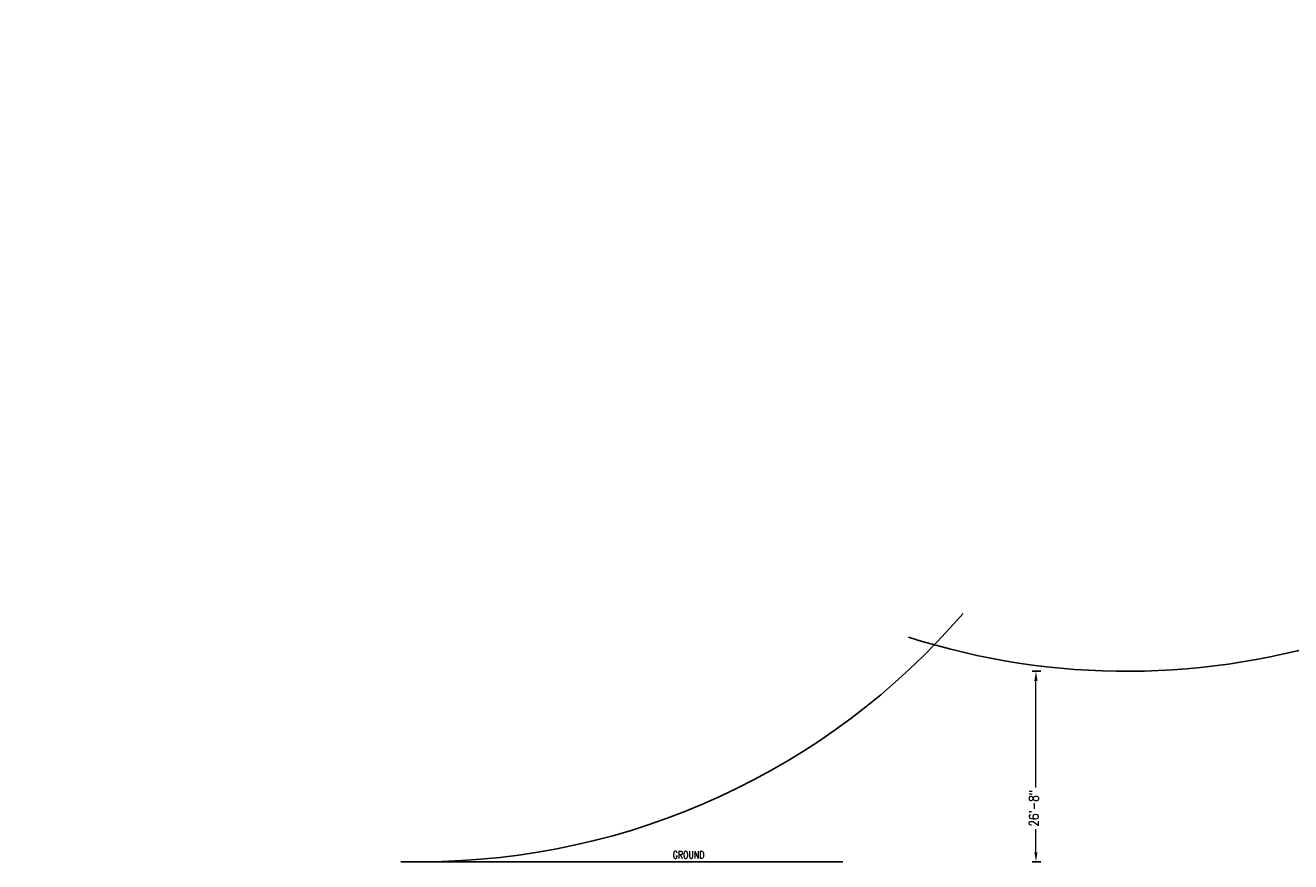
# Model space of a CAD drawing. Header units: inches. Extents: x -21414 to 10640, y -3342 to 4565.
# Tile 2 of 7: x -2027 to 98, y 0 to 1406. Entities that reach past the tile are written whole.
import ezdxf
from ezdxf import colors
from ezdxf.entities.mleader import LeaderData, LeaderLine
from ezdxf.math import Vec2, Vec3

# ---------------------------------------------------------------- set-up
doc = ezdxf.new("R2010")
doc.units = ezdxf.units.IN
doc.header["$MEASUREMENT"] = 0
doc.layers.get('Defpoints').update_dxf_attribs({"color": 6})
for name, color, linetype, lineweight in [('E-ANNO-DIMS', 1, 'Continuous', 9), ('E-GRND-CIRC', 4, 'Continuous', 50), ('G-Anno-Std-Scrn', 8, 'Continuous', 35), ('G-Bgrd-Std-Scrn', 250, 'Continuous', 35)]:
    doc.layers.add(name, color=color, linetype=linetype, lineweight=lineweight)
doc.styles.add('Annotative', font='romans.shx', dxfattribs={"width": 0.8, "height": 0.125})
doc.dimstyles.new('Annotative', dxfattribs={"dimscale": 0, "dimtxt": 0.125, "dimasz": 0.125, "dimexe": 0.0625, "dimexo": 0.03125, "dimgap": 0.03125, "dimtad": 1, "dimdec": 3, "dimzin": 3, "dimdsep": 46, "dimlunit": 4, "dimtxsty": 'Annotative', "dimcen": 0.09, "dimclrd": 256, "dimclrt": 2, "dimazin": 2, "dimtfac": 1, "dimtdec": 3, "dimtmove": 1, "dimatfit": 3, "dimfxl": 1, "dimtfill": 1, "dimfrac": 2, "dimtolj": 1, "dimtzin": 0, "dimlwd": -1, "dimarcsym": 0})

# ---------------------------------------------------------------- blocks, each defined once
blk = doc.blocks.new('*D15')
at = {"layer": 'Defpoints', "color": 0, "lineweight": -3, "transparency": 16777216}
for p in [(-340.3, 320), (-329.9, 320), (-340.3, 0)]:
    blk.add_point(p, dxfattribs=at)
at = {"layer": 'E-ANNO-DIMS', "color": 0, "lineweight": -2, "transparency": 16777216}
for p, q in [((-336.3, 320), (-321.9, 320)), ((-336.3, 0), (-321.9, 0))]:
    blk.add_line(p, q, dxfattribs=at)
at = {"layer": 'E-ANNO-DIMS', "transparency": 16777216}
blk.add_line((-329.9, 16), (-329.9, 304), dxfattribs=at)
at = {"layer": 'E-ANNO-DIMS', "lineweight": -3, "transparency": 16777216}
for points in [[(-332.5, 304), (-327.2, 304), (-329.9, 320)], [(-332.5, 16), (-327.2, 16), (-329.9, 0)]]:
    blk.add_solid(points, dxfattribs=at)
at = {"layer": 'E-ANNO-DIMS', "color": 2, "lineweight": -3, "transparency": 16777216, "insert": (-333.3, 89.8), "char_height": 16, "attachment_point": 5, "rotation": 90, "style": 'Annotative', "bg_fill": 3, "box_fill_scale": 1.25, "bg_fill_color": 256, "bg_fill_true_color": 13158600, "bg_fill_transparency": 0}
blk.add_mtext('\\A1;26\'-8"', dxfattribs=at)

msp = doc.modelspace()

# ---------------------------------------------------------------- linework, layer by layer
at = {"layer": 'E-GRND-CIRC', "lineweight": -3}
for centre, start, end in [((-1361.8444, 1199.9988), 270.0804145, 319.2891924), ((-177, 1519.9856), 252.202193, 288.3591088)]:
    msp.add_arc(centre, 1200, start, end, dxfattribs=at)
at = {"layer": 'G-Bgrd-Std-Scrn', "lineweight": -3}
msp.add_line((-654, 0), (-1396.8308, 0), dxfattribs=at)

# ---------------------------------------------------------------- leaders
at = {"layer": 'G-Anno-Std-Scrn', "lineweight": -3}
ml = msp.add_multileader_mtext('Standard', dxfattribs=at)
ml.set_content('GROUND', color=256, style='Annotative')
ml.set_leader_properties()
ml.build(insert=Vec2(0, 0))
ml.multileader.update_dxf_attribs({"text_right_attachment_type": 3, "dogleg_length": 0.36, "arrow_head_size": 9, "scale": 96})
ctx = ml.context
ctx.base_point, ctx.scale, ctx.char_height, ctx.arrow_head_size, ctx.landing_gap_size, ctx.plane_origin = Vec3(-259.9792, 2408.2969), 96, 12, 9, 4.32, Vec3(-237.2141, 2543.9606)
ctx.right_attachment, ctx.text_align_type = 3, 2
notes = []
notes.append((ctx, [(0, (0, 0, 0), (0, 0), (1, 0), 1, [])]))
ctx.mtext.insert, ctx.mtext.width, ctx.mtext.alignment, ctx.mtext.flow_direction = Vec3(-199.4306, 2414.2969), 98.887978, 3, 5
ml = msp.add_multileader_mtext('Standard', dxfattribs=at)
ml.set_content('GROUND', color=256, style='Annotative')
ml.set_leader_properties()
ml.build(insert=Vec2(0, 0))
ml.multileader.update_dxf_attribs({"text_right_attachment_type": 3, "dogleg_length": 0.36, "arrow_head_size": 9, "scale": 96})
ctx = ml.context
ctx.base_point, ctx.scale, ctx.char_height, ctx.arrow_head_size, ctx.landing_gap_size, ctx.plane_origin = Vec3(-947.3808, 11.4769), 96, 12, 9, 4.32, Vec3(-924.6158, 147.1406)
ctx.right_attachment, ctx.text_align_type = 3, 2
notes.append((ctx, [(0, (0, 0, 0), (0, 0), (1, 0), 1, [])]))
ctx.mtext.insert, ctx.mtext.width, ctx.mtext.alignment, ctx.mtext.flow_direction = Vec3(-886.8322, 17.4769), 98.887978, 3, 5
for ctx, leaders in notes:
    for number, flags, end, landing, length, lines in leaders:
        leader = LeaderData()
        leader.index, (leader.has_last_leader_line, leader.has_dogleg_vector, leader.attachment_direction) = number, flags
        leader.last_leader_point, leader.dogleg_vector, leader.dogleg_length = Vec3(end), Vec3(landing), length
        for number, points, colour, breaks in lines:
            line = LeaderLine()
            line.index, line.vertices, line.color, line.breaks = number, Vec3.list(points), colors.encode_raw_color(colour), breaks
            leader.lines.append(line)
        ctx.leaders.append(leader)

# ---------------------------------------------------------------- next in the draw order: dimensions: what is measured, and where the dimension line sits
at = {"layer": 'E-ANNO-DIMS', "lineweight": -3}
dim = msp.add_linear_dim(base=(-329.8739, 320), p1=(-340.3326, 0), p2=(-340.3326, 320), angle=90, dimstyle='Annotative', override={"dimpost": '\\X'}, dxfattribs=at)
dim.commit()
dim.dimension.update_dxf_attribs({"geometry": '*D15', "text_midpoint": (-319.771, 89.8376), "dimtype": 160})

# ---------------------------------------------------------------- next in the draw order: leaders
at = {"layer": 'G-Anno-Std-Scrn', "lineweight": -3}
ml = msp.add_multileader_mtext('Standard', dxfattribs=at)
ml.set_content('GROUND', color=256, style='Annotative')
ml.set_leader_properties()
ml.build(insert=Vec2(0, 0))
ml.multileader.update_dxf_attribs({"text_right_attachment_type": 3, "dogleg_length": 0.36, "arrow_head_size": 9, "scale": 96})
ctx = ml.context
ctx.base_point, ctx.scale, ctx.char_height, ctx.arrow_head_size, ctx.landing_gap_size, ctx.plane_origin = Vec3(-259.9792, 4208.2969), 96, 12, 9, 4.32, Vec3(-237.2141, 4343.9606)
ctx.right_attachment, ctx.text_align_type = 3, 2
notes = []
notes.append((ctx, [(0, (0, 0, 0), (0, 0), (1, 0), 1, [])]))
ctx.mtext.insert, ctx.mtext.width, ctx.mtext.alignment, ctx.mtext.flow_direction = Vec3(-199.4306, 4214.2969), 98.887978, 3, 5
ml = msp.add_multileader_mtext('Standard', dxfattribs=at)
ml.set_content('GROUND', color=256, style='Annotative')
ml.set_leader_properties()
ml.build(insert=Vec2(0, 0))
ml.multileader.update_dxf_attribs({"text_right_attachment_type": 3, "dogleg_length": 0.36, "arrow_head_size": 9, "scale": 96})
ctx = ml.context
ctx.base_point, ctx.scale, ctx.char_height, ctx.arrow_head_size, ctx.landing_gap_size, ctx.plane_origin = Vec3(1635.3536, 4208.2969), 96, 12, 9, 4.32, Vec3(1658.1186, 4343.9606)
ctx.right_attachment, ctx.text_align_type = 3, 2
notes.append((ctx, [(0, (0, 0, 0), (0, 0), (1, 0), 1, [])]))
ctx.mtext.insert, ctx.mtext.width, ctx.mtext.alignment, ctx.mtext.flow_direction = Vec3(1695.9022, 4214.2969), 98.887978, 3, 5
ml = msp.add_multileader_mtext('Standard', dxfattribs=at)
ml.set_content('GROUND', color=256, style='Annotative')
ml.set_leader_properties()
ml.build(insert=Vec2(0, 0))
ml.multileader.update_dxf_attribs({"text_right_attachment_type": 3, "dogleg_length": 0.36, "arrow_head_size": 9, "scale": 96})
ctx = ml.context
ctx.base_point, ctx.scale, ctx.char_height, ctx.arrow_head_size, ctx.landing_gap_size, ctx.plane_origin = Vec3(1462.848, 2408.2969), 96, 12, 9, 4.32, Vec3(1485.613, 2543.9606)
ctx.right_attachment, ctx.text_align_type = 3, 2
notes.append((ctx, [(0, (0, 0, 0), (0, 0), (1, 0), 1, [])]))
ctx.mtext.insert, ctx.mtext.width, ctx.mtext.alignment, ctx.mtext.flow_direction = Vec3(1523.3966, 2414.2969), 98.887978, 3, 5
ml = msp.add_multileader_mtext('Standard', dxfattribs=at)
ml.set_content('GROUND', color=256, style='Annotative')
ml.set_leader_properties()
ml.build(insert=Vec2(0, 0))
ml.multileader.update_dxf_attribs({"text_right_attachment_type": 3, "dogleg_length": 0.36, "arrow_head_size": 9, "scale": 96})
ctx = ml.context
ctx.base_point, ctx.scale, ctx.char_height, ctx.arrow_head_size, ctx.landing_gap_size, ctx.plane_origin = Vec3(699.9936, 11.4769), 96, 12, 9, 4.32, Vec3(722.7586, 147.1406)
ctx.right_attachment, ctx.text_align_type = 3, 2
notes.append((ctx, [(0, (0, 0, 0), (0, 0), (1, 0), 1, [])]))
ctx.mtext.insert, ctx.mtext.width, ctx.mtext.alignment, ctx.mtext.flow_direction = Vec3(760.5421, 17.4769), 98.887978, 3, 5
for ctx, leaders in notes:
    for number, flags, end, landing, length, lines in leaders:
        leader = LeaderData()
        leader.index, (leader.has_last_leader_line, leader.has_dogleg_vector, leader.attachment_direction) = number, flags
        leader.last_leader_point, leader.dogleg_vector, leader.dogleg_length = Vec3(end), Vec3(landing), length
        for number, points, colour, breaks in lines:
            line = LeaderLine()
            line.index, line.vertices, line.color, line.breaks = number, Vec3.list(points), colors.encode_raw_color(colour), breaks
            leader.lines.append(line)
        ctx.leaders.append(leader)

doc.saveas('drawing.dxf')
